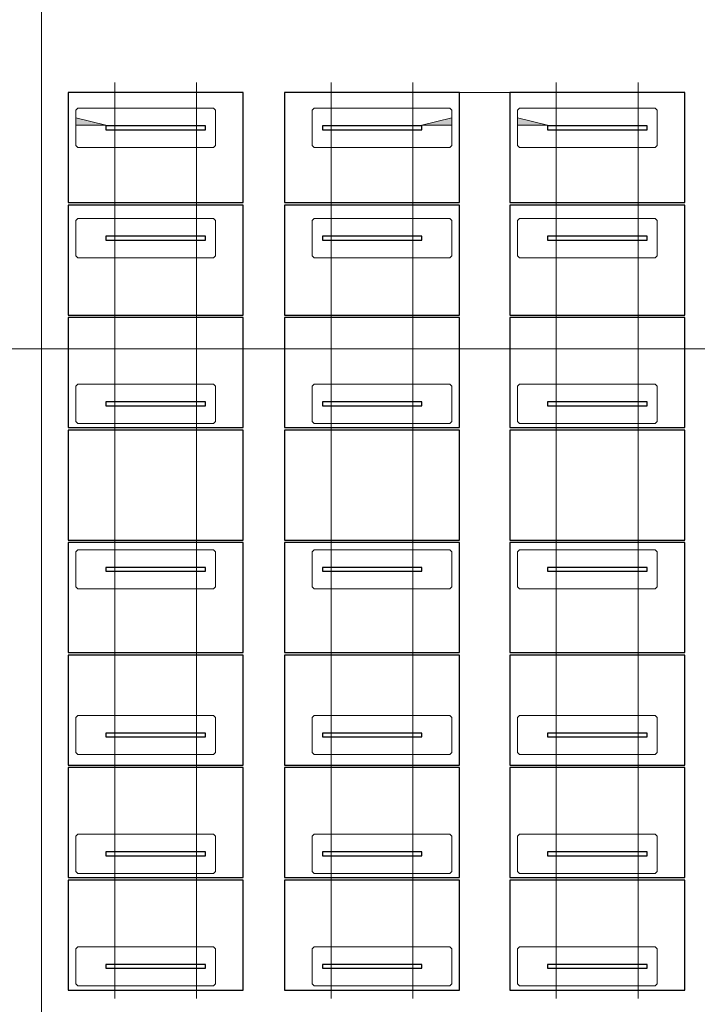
# Model space of a CAD drawing. Extents: x -720 to 300, y 62 to 1112.
# Tile 15 of 60: x -157 to -22, y 254 to 450. Entities that reach past the tile are written whole.
import ezdxf
from ezdxf.lldxf.tags import DXFTag

# ---------------------------------------------------------------- set-up
doc = ezdxf.new("R2010")
doc.units = 0
doc.layers.get('0').update_dxf_attribs({"lineweight": 13})
for name, color, linetype, lineweight in [('3_Solarbase', 7, 'Continuous', 25), ('70 -71 Achsen- 1 Gebäudeachsen', 7, 'STRICHPUNKT2-A06DN9U3MF', 18), ('ModuleHighPointMark', 7, 'Continuous', 25)]:
    doc.layers.add(name, color=color, linetype=linetype, lineweight=lineweight)
doc.layers.add('E_ST_Tragsystem', color=7, linetype='Continuous', lineweight=18, true_color=0x006666)
doc.layers.add('Modules', color=7, linetype='Continuous', lineweight=25, true_color=0xffa500)
tags = doc.linetypes.add('STRICHPUNKT2-A06DN9U3MF', pattern=[12.7, 6.35, -3.175, 0, -3.175]).pattern_tags.tags
tags[10:11] = [DXFTag(74, 4), DXFTag(75, 0), DXFTag(340, '0'), DXFTag(46, 0.0), DXFTag(50, 0.0), DXFTag(44, 0.0), DXFTag(45, 0.0)]
tags[8:9] = [DXFTag(74, 4), DXFTag(75, 0), DXFTag(340, '0'), DXFTag(46, 0.0), DXFTag(50, 0.0), DXFTag(44, 0.0), DXFTag(45, 0.0)]
tags[6:7] = [DXFTag(74, 4), DXFTag(75, 0), DXFTag(340, '0'), DXFTag(46, 0.0), DXFTag(50, 0.0), DXFTag(44, 0.0), DXFTag(45, 0.0)]
tags[4:5] = [DXFTag(74, 4), DXFTag(75, 0), DXFTag(340, '0'), DXFTag(46, 0.0), DXFTag(50, 0.0), DXFTag(44, 0.0), DXFTag(45, 0.0)]

# ---------------------------------------------------------------- blocks, each defined once
blk = doc.blocks.new('Referenz-A06DN9U5MF')
at = {"layer": '70 -71 Achsen- 1 Gebäudeachsen', "color": 0, "linetype": 'STRICHPUNKT2-A06DN9U3MF', "ltscale": 0.18}
for p, q in [((-152.85, 1084.85), (-152.85, 85.41)), ((-682.49, 384.91), (76.46, 384.91))]:
    blk.add_line(p, q, dxfattribs=at)
blk = doc.blocks.new('Blockreferenz-A06DNAODMF')
at = {"layer": '3_Solarbase', "color": 0}
for p, q in [((-120.23, 341.32), (-140.03, 341.32)), ((-140.03, 341.32), (-140.03, 340.56)), ((-140.03, 340.56), (-120.23, 340.56)), ((-120.23, 340.56), (-120.23, 341.32))]:
    blk.add_line(p, q, dxfattribs=at)
blk = doc.blocks.new('Blockreferenz-A06DNAOHMF')
at = {"layer": '3_Solarbase', "color": 0}
for p, q in [((-120.23, 407.32), (-140.03, 407.32)), ((-140.03, 407.32), (-140.03, 406.56)), ((-140.03, 406.56), (-120.23, 406.56)), ((-120.23, 406.56), (-120.23, 407.32))]:
    blk.add_line(p, q, dxfattribs=at)
blk = doc.blocks.new('Blockreferenz-A06DNAOZMF')
at = {"layer": '3_Solarbase', "color": 0}
for p, q in [((-120.23, 429.32), (-140.03, 429.32)), ((-140.03, 429.32), (-140.03, 428.56)), ((-140.03, 428.56), (-120.23, 428.56)), ((-120.23, 428.56), (-120.23, 429.32))]:
    blk.add_line(p, q, dxfattribs=at)
blk = doc.blocks.new('Blockreferenz-A06DNAP1MF')
at = {"layer": '3_Solarbase', "color": 0}
for p, q in [((-120.23, 341.32), (-140.03, 341.32)), ((-140.03, 341.32), (-140.03, 340.56)), ((-140.03, 340.56), (-120.23, 340.56)), ((-120.23, 340.56), (-120.23, 341.32))]:
    blk.add_line(p, q, dxfattribs=at)
blk = doc.blocks.new('Blockreferenz-A06DNAP3MF')
at = {"layer": '3_Solarbase', "color": 0}
for p, q in [((-120.23, 374.32), (-140.03, 374.32)), ((-140.03, 374.32), (-140.03, 373.56)), ((-140.03, 373.56), (-120.23, 373.56)), ((-120.23, 373.56), (-120.23, 374.32))]:
    blk.add_line(p, q, dxfattribs=at)
blk = doc.blocks.new('Blockreferenz-A06DNAP5MF')
at = {"layer": '3_Solarbase', "color": 0}
for p, q in [((-120.23, 308.32), (-140.03, 308.32)), ((-140.03, 308.32), (-140.03, 307.56)), ((-120.23, 307.56), (-120.23, 308.32)), ((-140.03, 307.56), (-120.23, 307.56))]:
    blk.add_line(p, q, dxfattribs=at)
blk = doc.blocks.new('Blockreferenz-A06DNAPBMF')
at = {"layer": '3_Solarbase', "color": 0}
for p, q in [((-120.23, 407.32), (-140.03, 407.32)), ((-140.03, 407.32), (-140.03, 406.56)), ((-140.03, 406.56), (-120.23, 406.56)), ((-120.23, 406.56), (-120.23, 407.32))]:
    blk.add_line(p, q, dxfattribs=at)
blk = doc.blocks.new('Blockreferenz-A06DNAPDMF')
at = {"layer": '3_Solarbase', "color": 0}
for p, q in [((-120.23, 429.32), (-140.03, 429.32)), ((-140.03, 429.32), (-140.03, 428.56)), ((-140.03, 428.56), (-120.23, 428.56)), ((-120.23, 428.56), (-120.23, 429.32))]:
    blk.add_line(p, q, dxfattribs=at)
blk = doc.blocks.new('Blockreferenz-A06DNAPHMF')
at = {"layer": 'ModuleHighPointMark', "color": 16, "lineweight": 0, "true_color": 0x6c0000}
for p, q in [((-146.03, 429.44), (-146.03, 430.94)), ((-146.03, 430.94), (-140.03, 429.44)), ((-140.03, 429.44), (-146.03, 429.44))]:
    blk.add_line(p, q, dxfattribs=at)
at = {"layer": 'ModuleHighPointMark', "color": 40, "linetype": 'ByBlock', "ltscale": 0.25, "true_color": 0xffa600}
blk.add_solid([(-146.03, 429.44), (-146.03, 430.94), (-140.03, 429.44)], dxfattribs=at)
blk = doc.blocks.new('Blockreferenz-A06DNAPTMF')
at = {"layer": 'Modules'}
for p, q in [((-112.7, 323.86), (-147.57, 323.86)), ((-147.57, 323.86), (-147.57, 301.94)), ((-112.7, 301.94), (-112.7, 323.86)), ((-147.57, 301.94), (-112.7, 301.94))]:
    blk.add_line(p, q, dxfattribs=at)
blk = doc.blocks.new('Blockreferenz-A06DNAPVMF')
at = {"layer": 'Modules'}
for p, q in [((-112.7, 413.54), (-147.57, 413.54)), ((-147.57, 413.54), (-147.57, 391.62)), ((-112.7, 391.62), (-112.7, 413.54)), ((-147.57, 391.62), (-112.7, 391.62))]:
    blk.add_line(p, q, dxfattribs=at)
blk = doc.blocks.new('Blockreferenz-A06DNAPZMF')
at = {"layer": 'Modules'}
for p, q in [((-112.7, 435.96), (-147.57, 435.96)), ((-147.57, 435.96), (-147.57, 414.04)), ((-112.7, 414.04), (-112.7, 435.96)), ((-147.57, 414.04), (-112.7, 414.04))]:
    blk.add_line(p, q, dxfattribs=at)
blk = doc.blocks.new('Blockreferenz-A06DNAQ5MF')
at = {"layer": 'Modules'}
for p, q in [((-112.7, 391.12), (-147.57, 391.12)), ((-147.57, 391.12), (-147.57, 369.2)), ((-112.7, 369.2), (-112.7, 391.12)), ((-147.57, 369.2), (-112.7, 369.2))]:
    blk.add_line(p, q, dxfattribs=at)
blk = doc.blocks.new('Blockreferenz-A06DNARFMF')
at = {"color": 96, "lineweight": -2, "true_color": 0x008000}
for p, q in [((-146.03, 311.44), (-145.63, 311.84)), ((-146.03, 304.44), (-146.03, 311.44)), ((-145.63, 311.84), (-118.63, 311.84)), ((-118.63, 311.84), (-118.23, 311.44)), ((-118.23, 311.44), (-118.23, 304.44)), ((-145.63, 304.04), (-146.03, 304.44)), ((-118.23, 304.44), (-118.63, 304.04)), ((-118.63, 304.04), (-145.63, 304.04))]:
    blk.add_line(p, q, dxfattribs=at)
blk = doc.blocks.new('Blockreferenz-A06DNARLMF')
at = {"color": 96, "lineweight": -2, "true_color": 0x008000}
for p, q in [((-146.03, 344.44), (-145.63, 344.84)), ((-146.03, 337.44), (-146.03, 344.44)), ((-145.63, 344.84), (-118.63, 344.84)), ((-118.63, 344.84), (-118.23, 344.44)), ((-118.23, 344.44), (-118.23, 337.44)), ((-145.63, 337.04), (-146.03, 337.44)), ((-118.63, 337.04), (-145.63, 337.04)), ((-118.23, 337.44), (-118.63, 337.04))]:
    blk.add_line(p, q, dxfattribs=at)
blk = doc.blocks.new('Blockreferenz-A06DNARPMF')
at = {"color": 96, "lineweight": -2, "true_color": 0x008000}
for p, q in [((-146.03, 377.44), (-145.63, 377.84)), ((-146.03, 370.44), (-146.03, 377.44)), ((-145.63, 377.84), (-118.63, 377.84)), ((-118.63, 377.84), (-118.23, 377.44)), ((-118.23, 377.44), (-118.23, 370.44)), ((-145.63, 370.04), (-146.03, 370.44)), ((-118.63, 370.04), (-145.63, 370.04)), ((-118.23, 370.44), (-118.63, 370.04))]:
    blk.add_line(p, q, dxfattribs=at)
blk = doc.blocks.new('Blockreferenz-A06DNARXMF')
at = {"color": 96, "lineweight": -2, "true_color": 0x008000}
for p, q in [((-146.03, 410.44), (-145.63, 410.84)), ((-146.03, 403.44), (-146.03, 410.44)), ((-145.63, 410.84), (-118.63, 410.84)), ((-118.63, 410.84), (-118.23, 410.44)), ((-118.23, 410.44), (-118.23, 403.44)), ((-145.63, 403.04), (-146.03, 403.44)), ((-118.63, 403.04), (-145.63, 403.04)), ((-118.23, 403.44), (-118.63, 403.04))]:
    blk.add_line(p, q, dxfattribs=at)
blk = doc.blocks.new('Blockreferenz-A06DNAS1MF')
at = {"color": 96, "lineweight": -2, "true_color": 0x008000}
for p, q in [((-146.03, 432.44), (-145.63, 432.84)), ((-146.03, 425.44), (-146.03, 432.44)), ((-145.63, 432.84), (-118.63, 432.84)), ((-118.63, 432.84), (-118.23, 432.44)), ((-118.23, 432.44), (-118.23, 425.44)), ((-145.63, 425.04), (-146.03, 425.44)), ((-118.63, 425.04), (-145.63, 425.04)), ((-118.23, 425.44), (-118.63, 425.04))]:
    blk.add_line(p, q, dxfattribs=at)
blk = doc.blocks.new('Blockreferenz-A06DNAS3MF')
at = {"layer": 'Modules'}
for p, q in [((-112.7, 346.28), (-147.57, 346.28)), ((-147.57, 346.28), (-147.57, 324.36)), ((-112.7, 324.36), (-112.7, 346.28)), ((-147.57, 324.36), (-112.7, 324.36))]:
    blk.add_line(p, q, dxfattribs=at)
blk = doc.blocks.new('Blockreferenz-A06DNAS7MF')
at = {"layer": 'Modules'}
for p, q in [((-112.7, 368.7), (-147.57, 368.7)), ((-147.57, 368.7), (-147.57, 346.78)), ((-112.7, 346.78), (-112.7, 368.7)), ((-147.57, 346.78), (-112.7, 346.78))]:
    blk.add_line(p, q, dxfattribs=at)
blk = doc.blocks.new('Blockreferenz-A06DNASLMF')
at = {"layer": '3_Solarbase', "color": 0}
for p, q in [((-120.23, 374.32), (-140.03, 374.32)), ((-140.03, 374.32), (-140.03, 373.56)), ((-140.03, 373.56), (-120.23, 373.56)), ((-120.23, 373.56), (-120.23, 374.32))]:
    blk.add_line(p, q, dxfattribs=at)
blk = doc.blocks.new('Blockreferenz-A06DNASRMF')
at = {"layer": '3_Solarbase', "color": 0}
for p, q in [((-120.23, 308.32), (-140.03, 308.32)), ((-140.03, 308.32), (-140.03, 307.56)), ((-120.23, 307.56), (-120.23, 308.32)), ((-140.03, 307.56), (-120.23, 307.56))]:
    blk.add_line(p, q, dxfattribs=at)
blk = doc.blocks.new('Blockreferenz-A06DNASTMF')
at = {"layer": '3_Solarbase', "color": 0}
for p, q in [((-77.13, 374.32), (-96.93, 374.32)), ((-96.93, 374.32), (-96.93, 373.56)), ((-96.93, 373.56), (-77.13, 373.56)), ((-77.13, 373.56), (-77.13, 374.32))]:
    blk.add_line(p, q, dxfattribs=at)
blk = doc.blocks.new('Blockreferenz-A06DNASVMF')
at = {"layer": '3_Solarbase', "color": 0}
for p, q in [((-77.13, 429.32), (-96.93, 429.32)), ((-96.93, 429.32), (-96.93, 428.56)), ((-96.93, 428.56), (-77.13, 428.56)), ((-77.13, 428.56), (-77.13, 429.32))]:
    blk.add_line(p, q, dxfattribs=at)
blk = doc.blocks.new('Blockreferenz-A06DNASXMF')
at = {"layer": '3_Solarbase', "color": 0}
for p, q in [((-77.13, 308.32), (-96.93, 308.32)), ((-96.93, 308.32), (-96.93, 307.56)), ((-77.13, 307.56), (-77.13, 308.32)), ((-96.93, 307.56), (-77.13, 307.56))]:
    blk.add_line(p, q, dxfattribs=at)
blk = doc.blocks.new('Blockreferenz-A06DNASZMF')
at = {"layer": '3_Solarbase', "color": 0}
for p, q in [((-77.13, 407.32), (-96.93, 407.32)), ((-96.93, 407.32), (-96.93, 406.56)), ((-96.93, 406.56), (-77.13, 406.56)), ((-77.13, 406.56), (-77.13, 407.32))]:
    blk.add_line(p, q, dxfattribs=at)
blk = doc.blocks.new('Blockreferenz-A06DNAT1MF')
at = {"layer": '3_Solarbase', "color": 0}
for p, q in [((-77.13, 341.32), (-96.93, 341.32)), ((-96.93, 341.32), (-96.93, 340.56)), ((-96.93, 340.56), (-77.13, 340.56)), ((-77.13, 340.56), (-77.13, 341.32))]:
    blk.add_line(p, q, dxfattribs=at)
blk = doc.blocks.new('Blockreferenz-A06DNAT3MF')
at = {"layer": '3_Solarbase', "color": 0}
for p, q in [((-77.13, 374.32), (-96.93, 374.32)), ((-96.93, 374.32), (-96.93, 373.56)), ((-96.93, 373.56), (-77.13, 373.56)), ((-77.13, 373.56), (-77.13, 374.32))]:
    blk.add_line(p, q, dxfattribs=at)
blk = doc.blocks.new('Blockreferenz-A06DNAT5MF')
at = {"layer": '3_Solarbase', "color": 0}
for p, q in [((-77.13, 308.32), (-96.93, 308.32)), ((-96.93, 308.32), (-96.93, 307.56)), ((-77.13, 307.56), (-77.13, 308.32)), ((-96.93, 307.56), (-77.13, 307.56))]:
    blk.add_line(p, q, dxfattribs=at)
blk = doc.blocks.new('Blockreferenz-A06DNAT7MF')
at = {"layer": '3_Solarbase', "color": 0}
for p, q in [((-77.13, 429.32), (-96.93, 429.32)), ((-96.93, 429.32), (-96.93, 428.56)), ((-96.93, 428.56), (-77.13, 428.56)), ((-77.13, 428.56), (-77.13, 429.32))]:
    blk.add_line(p, q, dxfattribs=at)
blk = doc.blocks.new('Blockreferenz-A06DNAT9MF')
at = {"layer": 'ModuleHighPointMark', "color": 16, "lineweight": 0, "true_color": 0x6c0000}
for p, q in [((-71.13, 430.94), (-77.13, 429.44)), ((-71.13, 429.44), (-71.13, 430.94)), ((-77.13, 429.44), (-71.13, 429.44))]:
    blk.add_line(p, q, dxfattribs=at)
at = {"layer": 'ModuleHighPointMark', "color": 40, "linetype": 'ByBlock', "ltscale": 0.25, "true_color": 0xffa600}
blk.add_solid([(-71.13, 429.44), (-77.13, 429.44), (-71.13, 430.94)], dxfattribs=at)
blk = doc.blocks.new('Blockreferenz-A06DNATBMF')
at = {"layer": 'Modules'}
for p, q in [((-69.6, 323.86), (-104.47, 323.86)), ((-104.47, 323.86), (-104.47, 301.94)), ((-69.6, 301.94), (-69.6, 323.86)), ((-104.47, 301.94), (-69.6, 301.94))]:
    blk.add_line(p, q, dxfattribs=at)
blk = doc.blocks.new('Blockreferenz-A06DNATDMF')
at = {"layer": 'Modules'}
for p, q in [((-69.6, 435.96), (-104.47, 435.96)), ((-104.47, 435.96), (-104.47, 414.04)), ((-69.6, 414.04), (-69.6, 435.96)), ((-104.47, 414.04), (-69.6, 414.04))]:
    blk.add_line(p, q, dxfattribs=at)
blk = doc.blocks.new('Blockreferenz-A06DNATFMF')
at = {"layer": 'Modules'}
for p, q in [((-69.6, 413.54), (-104.47, 413.54)), ((-104.47, 413.54), (-104.47, 391.62)), ((-69.6, 391.62), (-69.6, 413.54)), ((-104.47, 391.62), (-69.6, 391.62))]:
    blk.add_line(p, q, dxfattribs=at)
blk = doc.blocks.new('Blockreferenz-A06DNATHMF')
at = {"color": 96, "lineweight": -2, "true_color": 0x008000}
for p, q in [((-98.93, 311.44), (-98.53, 311.84)), ((-98.93, 304.44), (-98.93, 311.44)), ((-98.53, 311.84), (-71.53, 311.84)), ((-71.53, 311.84), (-71.13, 311.44)), ((-71.13, 311.44), (-71.13, 304.44)), ((-98.53, 304.04), (-98.93, 304.44)), ((-71.13, 304.44), (-71.53, 304.04)), ((-71.53, 304.04), (-98.53, 304.04))]:
    blk.add_line(p, q, dxfattribs=at)
blk = doc.blocks.new('Blockreferenz-A06DNATJMF')
at = {"color": 96, "lineweight": -2, "true_color": 0x008000}
for p, q in [((-98.93, 377.44), (-98.53, 377.84)), ((-98.93, 370.44), (-98.93, 377.44)), ((-98.53, 377.84), (-71.53, 377.84)), ((-71.53, 377.84), (-71.13, 377.44)), ((-71.13, 377.44), (-71.13, 370.44)), ((-98.53, 370.04), (-98.93, 370.44)), ((-71.53, 370.04), (-98.53, 370.04)), ((-71.13, 370.44), (-71.53, 370.04))]:
    blk.add_line(p, q, dxfattribs=at)
blk = doc.blocks.new('Blockreferenz-A06DNATLMF')
at = {"color": 96, "lineweight": -2, "true_color": 0x008000}
for p, q in [((-98.93, 410.44), (-98.53, 410.84)), ((-98.93, 403.44), (-98.93, 410.44)), ((-98.53, 410.84), (-71.53, 410.84)), ((-71.53, 410.84), (-71.13, 410.44)), ((-71.13, 410.44), (-71.13, 403.44)), ((-98.53, 403.04), (-98.93, 403.44)), ((-71.53, 403.04), (-98.53, 403.04)), ((-71.13, 403.44), (-71.53, 403.04))]:
    blk.add_line(p, q, dxfattribs=at)
blk = doc.blocks.new('Blockreferenz-A06DNATNMF')
at = {"color": 96, "lineweight": -2, "true_color": 0x008000}
for p, q in [((-98.93, 432.44), (-98.53, 432.84)), ((-98.93, 425.44), (-98.93, 432.44)), ((-98.53, 432.84), (-71.53, 432.84)), ((-71.53, 432.84), (-71.13, 432.44)), ((-71.13, 432.44), (-71.13, 425.44)), ((-98.53, 425.04), (-98.93, 425.44)), ((-71.53, 425.04), (-98.53, 425.04)), ((-71.13, 425.44), (-71.53, 425.04))]:
    blk.add_line(p, q, dxfattribs=at)
blk = doc.blocks.new('Blockreferenz-A06DNATPMF')
at = {"layer": 'Modules'}
for p, q in [((-69.6, 346.28), (-104.47, 346.28)), ((-104.47, 346.28), (-104.47, 324.36)), ((-69.6, 324.36), (-69.6, 346.28)), ((-104.47, 324.36), (-69.6, 324.36))]:
    blk.add_line(p, q, dxfattribs=at)
blk = doc.blocks.new('Blockreferenz-A06DNATRMF')
at = {"layer": 'Modules'}
for p, q in [((-69.6, 368.7), (-104.47, 368.7)), ((-104.47, 368.7), (-104.47, 346.78)), ((-69.6, 346.78), (-69.6, 368.7)), ((-104.47, 346.78), (-69.6, 346.78))]:
    blk.add_line(p, q, dxfattribs=at)
blk = doc.blocks.new('Blockreferenz-A06DNATTMF')
at = {"layer": 'Modules'}
for p, q in [((-69.6, 391.12), (-104.47, 391.12)), ((-104.47, 391.12), (-104.47, 369.2)), ((-69.6, 369.2), (-69.6, 391.12)), ((-104.47, 369.2), (-69.6, 369.2))]:
    blk.add_line(p, q, dxfattribs=at)
blk = doc.blocks.new('Blockreferenz-A06DNATVMF')
at = {"color": 96, "lineweight": -2, "true_color": 0x008000}
for p, q in [((-98.93, 344.44), (-98.53, 344.84)), ((-98.93, 337.44), (-98.93, 344.44)), ((-98.53, 344.84), (-71.53, 344.84)), ((-71.53, 344.84), (-71.13, 344.44)), ((-71.13, 344.44), (-71.13, 337.44)), ((-98.53, 337.04), (-98.93, 337.44)), ((-71.53, 337.04), (-98.53, 337.04)), ((-71.13, 337.44), (-71.53, 337.04))]:
    blk.add_line(p, q, dxfattribs=at)
blk = doc.blocks.new('Blockreferenz-A06DNATXMF')
at = {"layer": '3_Solarbase', "color": 0}
for p, q in [((-77.13, 407.32), (-96.93, 407.32)), ((-96.93, 407.32), (-96.93, 406.56)), ((-96.93, 406.56), (-77.13, 406.56)), ((-77.13, 406.56), (-77.13, 407.32))]:
    blk.add_line(p, q, dxfattribs=at)
blk = doc.blocks.new('Blockreferenz-A06DNATZMF')
at = {"layer": '3_Solarbase', "color": 0}
for p, q in [((-77.13, 341.32), (-96.93, 341.32)), ((-96.93, 341.32), (-96.93, 340.56)), ((-96.93, 340.56), (-77.13, 340.56)), ((-77.13, 340.56), (-77.13, 341.32))]:
    blk.add_line(p, q, dxfattribs=at)
blk = doc.blocks.new('Blockreferenz-A06DNAU7MF')
at = {"layer": '3_Solarbase', "color": 0}
for p, q in [((-120.23, 284.64), (-140.03, 284.64)), ((-140.03, 284.64), (-140.03, 283.88)), ((-120.23, 283.88), (-120.23, 284.64)), ((-140.03, 283.88), (-120.23, 283.88))]:
    blk.add_line(p, q, dxfattribs=at)
blk = doc.blocks.new('Blockreferenz-A06DNAUDMF')
at = {"layer": 'Modules'}
for p, q in [((-112.7, 301.44), (-147.57, 301.44)), ((-147.57, 301.44), (-147.57, 279.52)), ((-112.7, 279.52), (-112.7, 301.44)), ((-147.57, 279.52), (-112.7, 279.52))]:
    blk.add_line(p, q, dxfattribs=at)
blk = doc.blocks.new('Blockreferenz-A06DNAULMF')
at = {"color": 96, "lineweight": -2, "true_color": 0x008000}
for p, q in [((-146.03, 287.76), (-145.63, 288.16)), ((-146.03, 280.76), (-146.03, 287.76)), ((-145.63, 288.16), (-118.63, 288.16)), ((-118.63, 288.16), (-118.23, 287.76)), ((-118.23, 287.76), (-118.23, 280.76)), ((-145.63, 280.36), (-146.03, 280.76)), ((-118.23, 280.76), (-118.63, 280.36)), ((-118.63, 280.36), (-145.63, 280.36))]:
    blk.add_line(p, q, dxfattribs=at)
blk = doc.blocks.new('Blockreferenz-A06DNAUTMF')
at = {"layer": '3_Solarbase', "color": 0}
for p, q in [((-120.23, 284.64), (-140.03, 284.64)), ((-140.03, 284.64), (-140.03, 283.88)), ((-120.23, 283.88), (-120.23, 284.64)), ((-140.03, 283.88), (-120.23, 283.88))]:
    blk.add_line(p, q, dxfattribs=at)
blk = doc.blocks.new('Blockreferenz-A06DNAUXMF')
at = {"layer": '3_Solarbase', "color": 0}
for p, q in [((-77.13, 284.64), (-96.93, 284.64)), ((-96.93, 284.64), (-96.93, 283.88)), ((-77.13, 283.88), (-77.13, 284.64)), ((-96.93, 283.88), (-77.13, 283.88))]:
    blk.add_line(p, q, dxfattribs=at)
blk = doc.blocks.new('Blockreferenz-A06DNAUZMF')
at = {"layer": '3_Solarbase', "color": 0}
for p, q in [((-77.13, 284.64), (-96.93, 284.64)), ((-96.93, 284.64), (-96.93, 283.88)), ((-77.13, 283.88), (-77.13, 284.64)), ((-96.93, 283.88), (-77.13, 283.88))]:
    blk.add_line(p, q, dxfattribs=at)
blk = doc.blocks.new('Blockreferenz-A06DNAV1MF')
at = {"color": 96, "lineweight": -2, "true_color": 0x008000}
for p, q in [((-98.93, 287.76), (-98.53, 288.16)), ((-98.93, 280.76), (-98.93, 287.76)), ((-98.53, 288.16), (-71.53, 288.16)), ((-71.53, 288.16), (-71.13, 287.76)), ((-71.13, 287.76), (-71.13, 280.76)), ((-98.53, 280.36), (-98.93, 280.76)), ((-71.13, 280.76), (-71.53, 280.36)), ((-71.53, 280.36), (-98.53, 280.36))]:
    blk.add_line(p, q, dxfattribs=at)
blk = doc.blocks.new('Blockreferenz-A06DNAV3MF')
at = {"layer": 'Modules'}
for p, q in [((-69.6, 301.44), (-104.47, 301.44)), ((-104.47, 301.44), (-104.47, 279.52)), ((-69.6, 279.52), (-69.6, 301.44)), ((-104.47, 279.52), (-69.6, 279.52))]:
    blk.add_line(p, q, dxfattribs=at)
blk = doc.blocks.new('Blockreferenz-A06DNAV5MF')
at = {"layer": '3_Solarbase', "color": 0}
for p, q in [((-32.27, 341.32), (-52.07, 341.32)), ((-52.07, 341.32), (-52.07, 340.56)), ((-52.07, 340.56), (-32.27, 340.56)), ((-32.27, 340.56), (-32.27, 341.32))]:
    blk.add_line(p, q, dxfattribs=at)
blk = doc.blocks.new('Blockreferenz-A06DNAV7MF')
at = {"layer": '3_Solarbase', "color": 0}
for p, q in [((-32.27, 407.32), (-52.07, 407.32)), ((-52.07, 407.32), (-52.07, 406.56)), ((-52.07, 406.56), (-32.27, 406.56)), ((-32.27, 406.56), (-32.27, 407.32))]:
    blk.add_line(p, q, dxfattribs=at)
blk = doc.blocks.new('Blockreferenz-A06DNAV9MF')
at = {"layer": '3_Solarbase', "color": 0}
for p, q in [((-32.27, 429.32), (-52.07, 429.32)), ((-52.07, 429.32), (-52.07, 428.56)), ((-52.07, 428.56), (-32.27, 428.56)), ((-32.27, 428.56), (-32.27, 429.32))]:
    blk.add_line(p, q, dxfattribs=at)
blk = doc.blocks.new('Blockreferenz-A06DNAVBMF')
at = {"layer": '3_Solarbase', "color": 0}
for p, q in [((-32.27, 341.32), (-52.07, 341.32)), ((-52.07, 341.32), (-52.07, 340.56)), ((-52.07, 340.56), (-32.27, 340.56)), ((-32.27, 340.56), (-32.27, 341.32))]:
    blk.add_line(p, q, dxfattribs=at)
blk = doc.blocks.new('Blockreferenz-A06DNAVDMF')
at = {"layer": '3_Solarbase', "color": 0}
for p, q in [((-32.27, 374.32), (-52.07, 374.32)), ((-52.07, 374.32), (-52.07, 373.56)), ((-52.07, 373.56), (-32.27, 373.56)), ((-32.27, 373.56), (-32.27, 374.32))]:
    blk.add_line(p, q, dxfattribs=at)
blk = doc.blocks.new('Blockreferenz-A06DNAVFMF')
at = {"layer": '3_Solarbase', "color": 0}
for p, q in [((-32.27, 308.32), (-52.07, 308.32)), ((-52.07, 308.32), (-52.07, 307.56)), ((-32.27, 307.56), (-32.27, 308.32)), ((-52.07, 307.56), (-32.27, 307.56))]:
    blk.add_line(p, q, dxfattribs=at)
blk = doc.blocks.new('Blockreferenz-A06DNAVHMF')
at = {"layer": '3_Solarbase', "color": 0}
for p, q in [((-32.27, 407.32), (-52.07, 407.32)), ((-52.07, 407.32), (-52.07, 406.56)), ((-52.07, 406.56), (-32.27, 406.56)), ((-32.27, 406.56), (-32.27, 407.32))]:
    blk.add_line(p, q, dxfattribs=at)
blk = doc.blocks.new('Blockreferenz-A06DNAVJMF')
at = {"layer": '3_Solarbase', "color": 0}
for p, q in [((-32.27, 429.32), (-52.07, 429.32)), ((-52.07, 429.32), (-52.07, 428.56)), ((-52.07, 428.56), (-32.27, 428.56)), ((-32.27, 428.56), (-32.27, 429.32))]:
    blk.add_line(p, q, dxfattribs=at)
blk = doc.blocks.new('Blockreferenz-A06DNAVLMF')
at = {"layer": 'ModuleHighPointMark', "color": 16, "lineweight": 0, "true_color": 0x6c0000}
for p, q in [((-58.07, 429.44), (-58.07, 430.94)), ((-58.07, 430.94), (-52.07, 429.44)), ((-52.07, 429.44), (-58.07, 429.44))]:
    blk.add_line(p, q, dxfattribs=at)
at = {"layer": 'ModuleHighPointMark', "color": 40, "linetype": 'ByBlock', "ltscale": 0.25, "true_color": 0xffa600}
blk.add_solid([(-58.07, 429.44), (-58.07, 430.94), (-52.07, 429.44)], dxfattribs=at)
blk = doc.blocks.new('Blockreferenz-A06DNAVNMF')
at = {"layer": 'Modules'}
for p, q in [((-24.74, 323.86), (-59.61, 323.86)), ((-59.61, 323.86), (-59.61, 301.94)), ((-24.74, 301.94), (-24.74, 323.86)), ((-59.61, 301.94), (-24.74, 301.94))]:
    blk.add_line(p, q, dxfattribs=at)
blk = doc.blocks.new('Blockreferenz-A06DNAVPMF')
at = {"layer": 'Modules'}
for p, q in [((-24.74, 413.54), (-59.61, 413.54)), ((-59.61, 413.54), (-59.61, 391.62)), ((-24.74, 391.62), (-24.74, 413.54)), ((-59.61, 391.62), (-24.74, 391.62))]:
    blk.add_line(p, q, dxfattribs=at)
blk = doc.blocks.new('Blockreferenz-A06DNAVRMF')
at = {"layer": 'Modules'}
for p, q in [((-24.74, 435.96), (-59.61, 435.96)), ((-59.61, 435.96), (-59.61, 414.04)), ((-24.74, 414.04), (-24.74, 435.96)), ((-59.61, 414.04), (-24.74, 414.04))]:
    blk.add_line(p, q, dxfattribs=at)
blk = doc.blocks.new('Blockreferenz-A06DNAVTMF')
at = {"layer": 'Modules'}
for p, q in [((-24.74, 391.12), (-59.61, 391.12)), ((-59.61, 391.12), (-59.61, 369.2)), ((-24.74, 369.2), (-24.74, 391.12)), ((-59.61, 369.2), (-24.74, 369.2))]:
    blk.add_line(p, q, dxfattribs=at)
blk = doc.blocks.new('Blockreferenz-A06DNAVVMF')
at = {"color": 96, "lineweight": -2, "true_color": 0x008000}
for p, q in [((-58.07, 311.44), (-57.67, 311.84)), ((-58.07, 304.44), (-58.07, 311.44)), ((-57.67, 311.84), (-30.67, 311.84)), ((-30.67, 311.84), (-30.27, 311.44)), ((-30.27, 311.44), (-30.27, 304.44)), ((-57.67, 304.04), (-58.07, 304.44)), ((-30.27, 304.44), (-30.67, 304.04)), ((-30.67, 304.04), (-57.67, 304.04))]:
    blk.add_line(p, q, dxfattribs=at)
blk = doc.blocks.new('Blockreferenz-A06DNAVXMF')
at = {"color": 96, "lineweight": -2, "true_color": 0x008000}
for p, q in [((-58.07, 344.44), (-57.67, 344.84)), ((-58.07, 337.44), (-58.07, 344.44)), ((-57.67, 344.84), (-30.67, 344.84)), ((-30.67, 344.84), (-30.27, 344.44)), ((-30.27, 344.44), (-30.27, 337.44)), ((-57.67, 337.04), (-58.07, 337.44)), ((-30.67, 337.04), (-57.67, 337.04)), ((-30.27, 337.44), (-30.67, 337.04))]:
    blk.add_line(p, q, dxfattribs=at)
blk = doc.blocks.new('Blockreferenz-A06DNAVZMF')
at = {"color": 96, "lineweight": -2, "true_color": 0x008000}
for p, q in [((-58.07, 377.44), (-57.67, 377.84)), ((-58.07, 370.44), (-58.07, 377.44)), ((-57.67, 377.84), (-30.67, 377.84)), ((-30.67, 377.84), (-30.27, 377.44)), ((-30.27, 377.44), (-30.27, 370.44)), ((-57.67, 370.04), (-58.07, 370.44)), ((-30.67, 370.04), (-57.67, 370.04)), ((-30.27, 370.44), (-30.67, 370.04))]:
    blk.add_line(p, q, dxfattribs=at)
blk = doc.blocks.new('Blockreferenz-A06DNAW1MF')
at = {"color": 96, "lineweight": -2, "true_color": 0x008000}
for p, q in [((-58.07, 410.44), (-57.67, 410.84)), ((-58.07, 403.44), (-58.07, 410.44)), ((-57.67, 410.84), (-30.67, 410.84)), ((-30.67, 410.84), (-30.27, 410.44)), ((-30.27, 410.44), (-30.27, 403.44)), ((-57.67, 403.04), (-58.07, 403.44)), ((-30.67, 403.04), (-57.67, 403.04)), ((-30.27, 403.44), (-30.67, 403.04))]:
    blk.add_line(p, q, dxfattribs=at)
blk = doc.blocks.new('Blockreferenz-A06DNAW3MF')
at = {"color": 96, "lineweight": -2, "true_color": 0x008000}
for p, q in [((-58.07, 432.44), (-57.67, 432.84)), ((-58.07, 425.44), (-58.07, 432.44)), ((-57.67, 432.84), (-30.67, 432.84)), ((-30.67, 432.84), (-30.27, 432.44)), ((-30.27, 432.44), (-30.27, 425.44)), ((-57.67, 425.04), (-58.07, 425.44)), ((-30.67, 425.04), (-57.67, 425.04)), ((-30.27, 425.44), (-30.67, 425.04))]:
    blk.add_line(p, q, dxfattribs=at)
blk = doc.blocks.new('Blockreferenz-A06DNAW5MF')
at = {"layer": 'Modules'}
for p, q in [((-24.74, 346.28), (-59.61, 346.28)), ((-59.61, 346.28), (-59.61, 324.36)), ((-24.74, 324.36), (-24.74, 346.28)), ((-59.61, 324.36), (-24.74, 324.36))]:
    blk.add_line(p, q, dxfattribs=at)
blk = doc.blocks.new('Blockreferenz-A06DNAW7MF')
at = {"layer": 'Modules'}
for p, q in [((-24.74, 368.7), (-59.61, 368.7)), ((-59.61, 368.7), (-59.61, 346.78)), ((-24.74, 346.78), (-24.74, 368.7)), ((-59.61, 346.78), (-24.74, 346.78))]:
    blk.add_line(p, q, dxfattribs=at)
blk = doc.blocks.new('Blockreferenz-A06DNAW9MF')
at = {"layer": '3_Solarbase', "color": 0}
for p, q in [((-32.27, 374.32), (-52.07, 374.32)), ((-52.07, 374.32), (-52.07, 373.56)), ((-52.07, 373.56), (-32.27, 373.56)), ((-32.27, 373.56), (-32.27, 374.32))]:
    blk.add_line(p, q, dxfattribs=at)
blk = doc.blocks.new('Blockreferenz-A06DNAWBMF')
at = {"layer": '3_Solarbase', "color": 0}
for p, q in [((-32.27, 308.32), (-52.07, 308.32)), ((-52.07, 308.32), (-52.07, 307.56)), ((-32.27, 307.56), (-32.27, 308.32)), ((-52.07, 307.56), (-32.27, 307.56))]:
    blk.add_line(p, q, dxfattribs=at)
blk = doc.blocks.new('Blockreferenz-A06DNAWDMF')
at = {"layer": '3_Solarbase', "color": 0}
for p, q in [((-32.27, 284.64), (-52.07, 284.64)), ((-52.07, 284.64), (-52.07, 283.88)), ((-32.27, 283.88), (-32.27, 284.64)), ((-52.07, 283.88), (-32.27, 283.88))]:
    blk.add_line(p, q, dxfattribs=at)
blk = doc.blocks.new('Blockreferenz-A06DNAWFMF')
at = {"layer": 'Modules'}
for p, q in [((-24.74, 301.44), (-59.61, 301.44)), ((-59.61, 301.44), (-59.61, 279.52)), ((-24.74, 279.52), (-24.74, 301.44)), ((-59.61, 279.52), (-24.74, 279.52))]:
    blk.add_line(p, q, dxfattribs=at)
blk = doc.blocks.new('Blockreferenz-A06DNAWHMF')
at = {"color": 96, "lineweight": -2, "true_color": 0x008000}
for p, q in [((-58.07, 287.76), (-57.67, 288.16)), ((-58.07, 280.76), (-58.07, 287.76)), ((-57.67, 288.16), (-30.67, 288.16)), ((-30.67, 288.16), (-30.27, 287.76)), ((-30.27, 287.76), (-30.27, 280.76)), ((-57.67, 280.36), (-58.07, 280.76)), ((-30.27, 280.76), (-30.67, 280.36)), ((-30.67, 280.36), (-57.67, 280.36))]:
    blk.add_line(p, q, dxfattribs=at)
blk = doc.blocks.new('Blockreferenz-A06DNAWJMF')
at = {"layer": '3_Solarbase', "color": 0}
for p, q in [((-32.27, 284.64), (-52.07, 284.64)), ((-52.07, 284.64), (-52.07, 283.88)), ((-32.27, 283.88), (-32.27, 284.64)), ((-52.07, 283.88), (-32.27, 283.88))]:
    blk.add_line(p, q, dxfattribs=at)
blk = doc.blocks.new('Blockreferenz-A06DNB0XMF')
at = {"layer": '3_Solarbase', "color": 0}
for p, q in [((-120.23, 262.22), (-140.03, 262.22)), ((-140.03, 262.22), (-140.03, 261.46)), ((-140.03, 261.46), (-120.23, 261.46)), ((-120.23, 261.46), (-120.23, 262.22))]:
    blk.add_line(p, q, dxfattribs=at)
blk = doc.blocks.new('Blockreferenz-A06DNB13MF')
at = {"layer": 'Modules'}
for p, q in [((-112.7, 279.02), (-147.57, 279.02)), ((-147.57, 279.02), (-147.57, 257.1)), ((-112.7, 257.1), (-112.7, 279.02)), ((-147.57, 257.1), (-112.7, 257.1))]:
    blk.add_line(p, q, dxfattribs=at)
blk = doc.blocks.new('Blockreferenz-A06DNB1BMF')
at = {"color": 96, "lineweight": -2, "true_color": 0x008000}
for p, q in [((-146.03, 265.34), (-145.63, 265.74)), ((-146.03, 258.34), (-146.03, 265.34)), ((-145.63, 265.74), (-118.63, 265.74)), ((-118.63, 265.74), (-118.23, 265.34)), ((-118.23, 265.34), (-118.23, 258.34)), ((-145.63, 257.94), (-146.03, 258.34)), ((-118.63, 257.94), (-145.63, 257.94)), ((-118.23, 258.34), (-118.63, 257.94))]:
    blk.add_line(p, q, dxfattribs=at)
blk = doc.blocks.new('Blockreferenz-A06DNB1JMF')
at = {"layer": '3_Solarbase', "color": 0}
for p, q in [((-120.23, 262.22), (-140.03, 262.22)), ((-140.03, 262.22), (-140.03, 261.46)), ((-140.03, 261.46), (-120.23, 261.46)), ((-120.23, 261.46), (-120.23, 262.22))]:
    blk.add_line(p, q, dxfattribs=at)
blk = doc.blocks.new('Blockreferenz-A06DNB1NMF')
at = {"layer": '3_Solarbase', "color": 0}
for p, q in [((-77.13, 262.22), (-96.93, 262.22)), ((-96.93, 262.22), (-96.93, 261.46)), ((-96.93, 261.46), (-77.13, 261.46)), ((-77.13, 261.46), (-77.13, 262.22))]:
    blk.add_line(p, q, dxfattribs=at)
blk = doc.blocks.new('Blockreferenz-A06DNB1PMF')
at = {"layer": '3_Solarbase', "color": 0}
for p, q in [((-77.13, 262.22), (-96.93, 262.22)), ((-96.93, 262.22), (-96.93, 261.46)), ((-96.93, 261.46), (-77.13, 261.46)), ((-77.13, 261.46), (-77.13, 262.22))]:
    blk.add_line(p, q, dxfattribs=at)
blk = doc.blocks.new('Blockreferenz-A06DNB1RMF')
at = {"color": 96, "lineweight": -2, "true_color": 0x008000}
for p, q in [((-98.93, 265.34), (-98.53, 265.74)), ((-98.93, 258.34), (-98.93, 265.34)), ((-98.53, 265.74), (-71.53, 265.74)), ((-71.53, 265.74), (-71.13, 265.34)), ((-71.13, 265.34), (-71.13, 258.34)), ((-98.53, 257.94), (-98.93, 258.34)), ((-71.53, 257.94), (-98.53, 257.94)), ((-71.13, 258.34), (-71.53, 257.94))]:
    blk.add_line(p, q, dxfattribs=at)
blk = doc.blocks.new('Blockreferenz-A06DNB1TMF')
at = {"layer": 'Modules'}
for p, q in [((-69.6, 279.02), (-104.47, 279.02)), ((-104.47, 279.02), (-104.47, 257.1)), ((-69.6, 257.1), (-69.6, 279.02)), ((-104.47, 257.1), (-69.6, 257.1))]:
    blk.add_line(p, q, dxfattribs=at)
blk = doc.blocks.new('Blockreferenz-A06DNB1VMF')
at = {"layer": '3_Solarbase', "color": 0}
for p, q in [((-32.27, 262.22), (-52.07, 262.22)), ((-52.07, 262.22), (-52.07, 261.46)), ((-52.07, 261.46), (-32.27, 261.46)), ((-32.27, 261.46), (-32.27, 262.22))]:
    blk.add_line(p, q, dxfattribs=at)
blk = doc.blocks.new('Blockreferenz-A06DNB1XMF')
at = {"layer": 'Modules'}
for p, q in [((-24.74, 279.02), (-59.61, 279.02)), ((-59.61, 279.02), (-59.61, 257.1)), ((-24.74, 257.1), (-24.74, 279.02)), ((-59.61, 257.1), (-24.74, 257.1))]:
    blk.add_line(p, q, dxfattribs=at)
blk = doc.blocks.new('Blockreferenz-A06DNB1ZMF')
at = {"color": 96, "lineweight": -2, "true_color": 0x008000}
for p, q in [((-58.07, 265.34), (-57.67, 265.74)), ((-58.07, 258.34), (-58.07, 265.34)), ((-57.67, 265.74), (-30.67, 265.74)), ((-30.67, 265.74), (-30.27, 265.34)), ((-30.27, 265.34), (-30.27, 258.34)), ((-57.67, 257.94), (-58.07, 258.34)), ((-30.67, 257.94), (-57.67, 257.94)), ((-30.27, 258.34), (-30.67, 257.94))]:
    blk.add_line(p, q, dxfattribs=at)
blk = doc.blocks.new('Blockreferenz-A06DNB21MF')
at = {"layer": '3_Solarbase', "color": 0}
for p, q in [((-32.27, 262.22), (-52.07, 262.22)), ((-52.07, 262.22), (-52.07, 261.46)), ((-52.07, 261.46), (-32.27, 261.46)), ((-32.27, 261.46), (-32.27, 262.22))]:
    blk.add_line(p, q, dxfattribs=at)

msp = doc.modelspace()

# ---------------------------------------------------------------- linework, layer by layer
at = {"layer": 'E_ST_Tragsystem', "color": 1, "ltscale": 0.18, "true_color": 0xff0000}
for p, q in [((-138.29, 395.94), (-138.29, 437.96)), ((-121.98, 395.94), (-121.98, 437.96)), ((-95.19, 395.94), (-95.19, 437.96)), ((-78.88, 395.94), (-78.88, 437.96)), ((-50.33, 395.94), (-50.33, 437.96)), ((-34.02, 395.94), (-34.02, 437.96)), ((-69.6, 435.96), (-59.61, 435.96)), ((-138.29, 299.94), (-138.29, 395.94)), ((-121.98, 299.94), (-121.98, 395.94)), ((-95.19, 299.94), (-95.19, 395.94)), ((-78.88, 299.94), (-78.88, 395.94)), ((-50.33, 299.94), (-50.33, 395.94)), ((-34.02, 299.94), (-34.02, 395.94)), ((-138.29, 255.42), (-138.29, 327.66)), ((-121.98, 255.42), (-121.98, 327.66)), ((-95.19, 255.42), (-95.19, 327.66)), ((-78.88, 255.42), (-78.88, 327.66)), ((-50.33, 255.42), (-50.33, 327.66)), ((-34.02, 255.42), (-34.02, 327.66))]:
    msp.add_line(p, q, dxfattribs=at)

# ---------------------------------------------------------------- block references
at = {"color": 8, "lineweight": 13, "ltscale": 0.13, "true_color": 0x808080}
msp.add_blockref('Referenz-A06DN9U5MF', (0, 0), dxfattribs=at)
at = {"layer": 'E_ST_Tragsystem', "color": 7, "ltscale": 0.18, "true_color": 0xffffff}
for name in ['Blockreferenz-A06DNAPZMF', 'Blockreferenz-A06DNATDMF', 'Blockreferenz-A06DNAVRMF', 'Blockreferenz-A06DNAPVMF', 'Blockreferenz-A06DNATFMF', 'Blockreferenz-A06DNAVPMF', 'Blockreferenz-A06DNAQ5MF', 'Blockreferenz-A06DNATTMF', 'Blockreferenz-A06DNAVTMF', 'Blockreferenz-A06DNAS7MF', 'Blockreferenz-A06DNATRMF', 'Blockreferenz-A06DNAW7MF', 'Blockreferenz-A06DNAS3MF', 'Blockreferenz-A06DNATPMF', 'Blockreferenz-A06DNAW5MF', 'Blockreferenz-A06DNAPTMF', 'Blockreferenz-A06DNATBMF', 'Blockreferenz-A06DNAVNMF', 'Blockreferenz-A06DNAUDMF', 'Blockreferenz-A06DNAV3MF', 'Blockreferenz-A06DNAWFMF', 'Blockreferenz-A06DNB13MF', 'Blockreferenz-A06DNB1TMF', 'Blockreferenz-A06DNB1XMF']:
    msp.add_blockref(name, (0, 0), dxfattribs=at)
at = {"layer": 'E_ST_Tragsystem', "color": 0, "ltscale": 0.18}
for name in ['Blockreferenz-A06DNAS1MF', 'Blockreferenz-A06DNATNMF', 'Blockreferenz-A06DNAW3MF', 'Blockreferenz-A06DNAPHMF', 'Blockreferenz-A06DNAT9MF', 'Blockreferenz-A06DNAVLMF', 'Blockreferenz-A06DNARXMF', 'Blockreferenz-A06DNATLMF', 'Blockreferenz-A06DNAW1MF', 'Blockreferenz-A06DNARPMF', 'Blockreferenz-A06DNATJMF', 'Blockreferenz-A06DNAVZMF', 'Blockreferenz-A06DNARLMF', 'Blockreferenz-A06DNATVMF', 'Blockreferenz-A06DNAVXMF', 'Blockreferenz-A06DNARFMF', 'Blockreferenz-A06DNATHMF', 'Blockreferenz-A06DNAVVMF', 'Blockreferenz-A06DNAULMF', 'Blockreferenz-A06DNAV1MF', 'Blockreferenz-A06DNAWHMF', 'Blockreferenz-A06DNB1BMF', 'Blockreferenz-A06DNB1RMF', 'Blockreferenz-A06DNB1ZMF']:
    msp.add_blockref(name, (0, 0), dxfattribs=at)
at = {"layer": 'E_ST_Tragsystem', "color": 5, "ltscale": 0.18, "true_color": 0x0000ff}
for name in ['Blockreferenz-A06DNAOZMF', 'Blockreferenz-A06DNAPDMF', 'Blockreferenz-A06DNASVMF', 'Blockreferenz-A06DNAT7MF', 'Blockreferenz-A06DNAV9MF', 'Blockreferenz-A06DNAVJMF', 'Blockreferenz-A06DNAOHMF', 'Blockreferenz-A06DNAPBMF', 'Blockreferenz-A06DNASZMF', 'Blockreferenz-A06DNATXMF', 'Blockreferenz-A06DNAV7MF', 'Blockreferenz-A06DNAVHMF', 'Blockreferenz-A06DNAP3MF', 'Blockreferenz-A06DNASLMF', 'Blockreferenz-A06DNASTMF', 'Blockreferenz-A06DNAT3MF', 'Blockreferenz-A06DNAVDMF', 'Blockreferenz-A06DNAW9MF', 'Blockreferenz-A06DNAODMF', 'Blockreferenz-A06DNAP1MF', 'Blockreferenz-A06DNAT1MF', 'Blockreferenz-A06DNATZMF', 'Blockreferenz-A06DNAV5MF', 'Blockreferenz-A06DNAVBMF', 'Blockreferenz-A06DNAP5MF', 'Blockreferenz-A06DNASRMF', 'Blockreferenz-A06DNASXMF', 'Blockreferenz-A06DNAT5MF', 'Blockreferenz-A06DNAVFMF', 'Blockreferenz-A06DNAWBMF', 'Blockreferenz-A06DNAU7MF', 'Blockreferenz-A06DNAUTMF', 'Blockreferenz-A06DNAUXMF', 'Blockreferenz-A06DNAUZMF', 'Blockreferenz-A06DNAWDMF', 'Blockreferenz-A06DNAWJMF', 'Blockreferenz-A06DNB0XMF', 'Blockreferenz-A06DNB1JMF', 'Blockreferenz-A06DNB1NMF', 'Blockreferenz-A06DNB1PMF', 'Blockreferenz-A06DNB1VMF', 'Blockreferenz-A06DNB21MF']:
    msp.add_blockref(name, (0, 0), dxfattribs=at)

doc.saveas('drawing.dxf')
